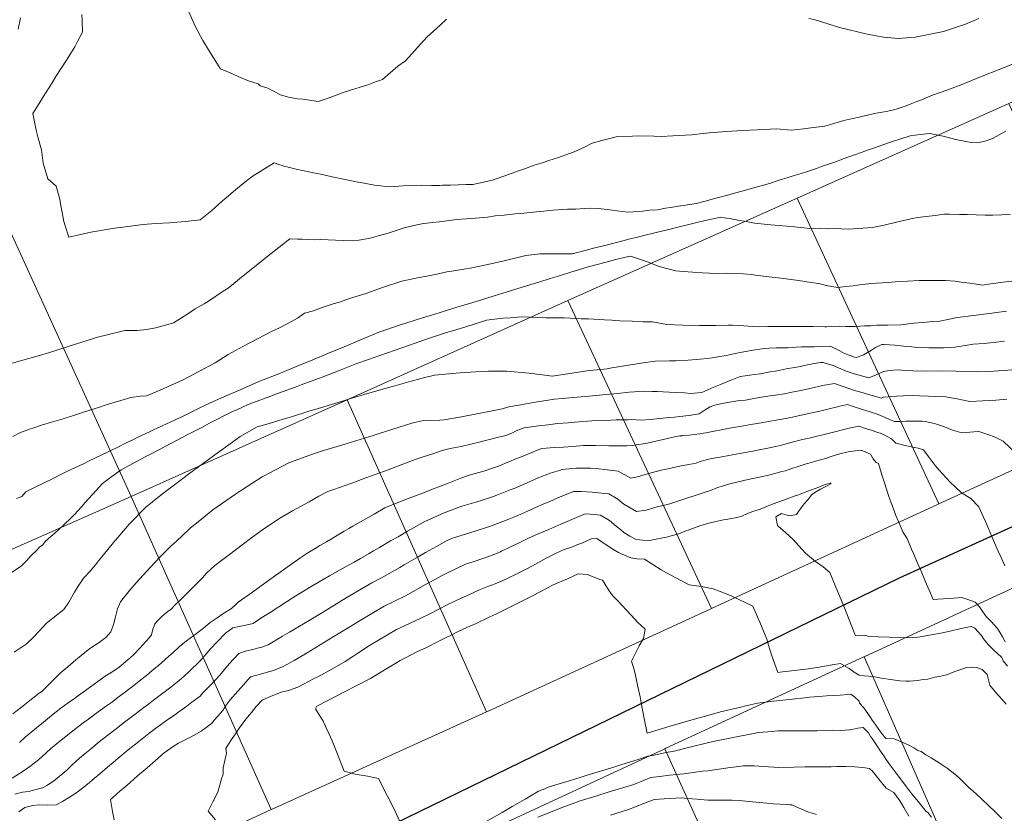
# Model space of a CAD drawing. Header units: inches. Extents: x 11351264 to 11356330, y 6702313 to 6706468.
# Tile 78 of 160: x 11352740 to 11353182, y 6705582 to 6705939. Entities that reach past the tile are written whole.
import ezdxf

# ---------------------------------------------------------------- set-up
doc = ezdxf.new("R2010")
doc.units = ezdxf.units.IN
doc.header["$MEASUREMENT"] = 0
doc.layers.add('Shumate_Contours_clip1', color=7, linetype='Continuous', lineweight=0)
doc.layers.add('Shumate_Parcels_clip1', color=7, linetype='Continuous', lineweight=0)
doc.layers.add('Shumate_Streets_clip1', color=7, linetype='Continuous')

msp = doc.modelspace()

# ---------------------------------------------------------------- linework, layer by layer
at = {"layer": 'Shumate_Contours_clip1'}
for points, elevation in [([(11352814.72, 6705944.95), (11352818.83, 6705935.49), (11352822.15, 6705929.32), (11352824.28, 6705925.91), (11352829.87, 6705916.77), (11352830, 6705916.58), (11352834.15, 6705914.99), (11352838.34, 6705913.03), (11352842.58, 6705911.19), (11352846.96, 6705909.81), (11352847.9, 6705908.99), (11352851.33, 6705907.84), (11352853.57, 6705906.74), (11352857.03, 6705904.93), (11352860.54, 6705903.84), (11352864.7, 6705903.18), (11352867.02, 6705903.02), (11352873.96, 6705901.89), (11352879.37, 6705903.7), (11352885.2, 6705905.93), (11352890.38, 6705907.57), (11352892.41, 6705908.26), (11352896.69, 6705909.52), (11352899.62, 6705910.69), (11352902.78, 6705911.82), (11352909.76, 6705917.84), (11352913.07, 6705920.17), (11352921.36, 6705929.29), (11352922.68, 6705930.88), (11352928.64, 6705936.17), (11352931.5, 6705938.9)], 1412), ([(11352767.82, 6705940.97), (11352767.95, 6705938.25), (11352768.15, 6705933.05), (11352765.9, 6705928.87), (11352764.62, 6705926.43), (11352760.88, 6705920.51), (11352756.18, 6705913.12), (11352754.45, 6705910.34), (11352750.52, 6705904.03), (11352748.71, 6705901.1), (11352745.83, 6705896.49), (11352747.29, 6705889.01), (11352748.06, 6705886.09), (11352749.72, 6705880.16), (11352750.52, 6705874.28), (11352752.54, 6705867.25), (11352756.26, 6705863.94), (11352757.92, 6705858.08), (11352758.27, 6705856.02), (11352759, 6705852.01), (11352759.7, 6705848.01), (11352760.35, 6705846.03), (11352761.97, 6705840.93), (11352771.93, 6705843.22), (11352782.41, 6705845.01), (11352785.23, 6705845.37), (11352795.19, 6705846.71), (11352801.05, 6705847.09), (11352807.21, 6705847.45), (11352814.14, 6705848.04), (11352820.99, 6705848.82), (11352826.25, 6705853.04), (11352830.94, 6705857.29), (11352832.55, 6705858.67), (11352837.03, 6705862.46), (11352840.96, 6705865.73), (11352843.02, 6705867.22), (11352844.8, 6705868.48), (11352847.89, 6705870.47), (11352851.01, 6705872.38), (11352854.11, 6705874.32), (11352856.24, 6705873.62), (11352858.19, 6705873.04), (11352858.47, 6705872.96), (11352861.1, 6705872.3), (11352864.01, 6705871.59), (11352866.9, 6705870.93), (11352869.75, 6705870.31), (11352873.43, 6705869.56), (11352877.14, 6705868.78), (11352880.22, 6705868.1), (11352886.05, 6705866.88), (11352891.06, 6705865.9), (11352894.61, 6705865.25), (11352896.9, 6705864.83), (11352899.18, 6705864.41), (11352901.88, 6705864.02), (11352904.13, 6705863.8), (11352906.46, 6705863.66), (11352912.06, 6705863.99), (11352916.24, 6705864.2), (11352920.47, 6705864.29), (11352924.74, 6705864.28), (11352928.55, 6705864.21), (11352929.77, 6705864.3), (11352933.29, 6705864.42), (11352936.82, 6705864.53), (11352940.34, 6705864.64), (11352943.32, 6705864.72), (11352952.27, 6705866.65), (11352958.95, 6705869.01), (11352964.33, 6705870.91), (11352966.96, 6705871.88), (11352970.86, 6705873.27), (11352975.06, 6705874.52), (11352977.54, 6705875.38), (11352981.34, 6705876.63), (11352985.13, 6705877.92), (11352988.9, 6705879.31), (11352993.51, 6705881.49), (11352996.98, 6705883.21), (11353001.31, 6705884.43), (11353003.66, 6705885.06), (11353007.67, 6705886.03), (11353015, 6705886.4), (11353017.95, 6705886.5), (11353024.65, 6705886.41), (11353027.91, 6705886.23), (11353033.11, 6705886.58), (11353041.58, 6705886.99), (11353046.76, 6705887.54), (11353049.48, 6705887.89), (11353057.26, 6705888.42), (11353064.37, 6705888.9), (11353070.97, 6705889.2), (11353079.82, 6705889.63), (11353086.23, 6705889.07), (11353092.06, 6705889.64), (11353095.17, 6705890.05), (11353101.43, 6705890.91), (11353105.42, 6705892.08), (11353109.99, 6705893.39), (11353113.98, 6705894.24), (11353116.82, 6705894.93), (11353119.25, 6705895.46), (11353124.53, 6705896.71), (11353127.17, 6705897.17), (11353129.16, 6705897.46), (11353133.48, 6705898.46), (11353135.66, 6705899.2), (11353137.96, 6705900.02), (11353140.51, 6705900.96), (11353142.76, 6705901.87), (11353144.77, 6705902.7), (11353147.93, 6705903.97), (11353149.8, 6705904.71), (11353156.19, 6705907.04), (11353163.39, 6705909.71), (11353171.33, 6705912.97), (11353180.46, 6705916.67), (11353185.37, 6705918.56)], 1414), ([(11352740.27, 6705939.43), (11352739.18, 6705934.46)], 1416), ([(11353094.23, 6705939.21), (11353097.03, 6705938.55), (11353108.07, 6705935.09), (11353120.35, 6705932.23), (11353124.62, 6705931.35), (11353127.71, 6705930.89), (11353129.74, 6705930.6), (11353134.14, 6705930.22), (11353141.98, 6705930.86), (11353145.03, 6705931.38), (11353154.63, 6705933.39), (11353164.62, 6705936.65), (11353170.52, 6705939.19)], 1412), ([(11352736.46, 6705784.45), (11352740.26, 6705785.43), (11352748.78, 6705787.82), (11352752.81, 6705789.05), (11352765.46, 6705793.15), (11352775.48, 6705796.23), (11352778.59, 6705796.98), (11352787.1, 6705799.03), (11352792.65, 6705799.08), (11352796.88, 6705799.6), (11352801, 6705800.33), (11352804.38, 6705801.18), (11352809.03, 6705802.47), (11352812.49, 6705804.8), (11352815.39, 6705806.58), (11352818.77, 6705808.76), (11352822.81, 6705811.09), (11352825.2, 6705812.52), (11352831.26, 6705816.74), (11352833.48, 6705818.13), (11352840.22, 6705823.68), (11352843.78, 6705826.46), (11352850.69, 6705832.05), (11352854.2, 6705834.74), (11352861.2, 6705840.23), (11352864.66, 6705840.16), (11352866.76, 6705840.06), (11352869.04, 6705839.92), (11352872.32, 6705839.87), (11352875.07, 6705839.92), (11352881.7, 6705839.72), (11352885.52, 6705839.57), (11352889.7, 6705839.36), (11352892.21, 6705839.71), (11352897.3, 6705840.57), (11352901.42, 6705841.71), (11352905.3, 6705842.82), (11352912.6, 6705845.14), (11352918.89, 6705846.73), (11352921.34, 6705847.09), (11352925.31, 6705847.57), (11352928.43, 6705847.87), (11352936.02, 6705848.87), (11352942.73, 6705849.36), (11352949.91, 6705849.98), (11352953.39, 6705850.54), (11352957.41, 6705850.93), (11352962.31, 6705851.46), (11352964.71, 6705851.69), (11352972, 6705852.43), (11352975.31, 6705852.75), (11352979.28, 6705853.16), (11352985.85, 6705853.51), (11352989.56, 6705853.62), (11352993.36, 6705853.85), (11352996.36, 6705854.07), (11352999.59, 6705853.81), (11353003.76, 6705853.44), (11353008.19, 6705852.86), (11353012.7, 6705852.25), (11353015.58, 6705852.34), (11353019.55, 6705852.69), (11353022.88, 6705853.09), (11353026.3, 6705853.33), (11353029.9, 6705853.96), (11353032.17, 6705854.3), (11353035.75, 6705854.92), (11353037.81, 6705855.22), (11353043.76, 6705856.08), (11353046.54, 6705856.92), (11353046.97, 6705857.02), (11353047.86, 6705857.24), (11353050.29, 6705857.93), (11353054.28, 6705858.96), (11353057.71, 6705859.83), (11353061.46, 6705860.84), (11353065.36, 6705862.02), (11353069.93, 6705863.28), (11353072.82, 6705864.08), (11353076.6, 6705865.15), (11353080.98, 6705866.57), (11353084.99, 6705867.87), (11353087.24, 6705868.55), (11353089.23, 6705869.17), (11353093.15, 6705870.36), (11353097.67, 6705871.9), (11353099.93, 6705872.68), (11353102.22, 6705873.49), (11353105.39, 6705874.6), (11353110.04, 6705876.33), (11353114.69, 6705878.03), (11353118.19, 6705879.24), (11353120.97, 6705880.2), (11353123.23, 6705880.98), (11353128.29, 6705882.7), (11353130.48, 6705883.48), (11353132.69, 6705884.21), (11353134.61, 6705884.86), (11353139.73, 6705886.54), (11353144.17, 6705887.07), (11353148.51, 6705887.6), (11353154.58, 6705886.35), (11353160.19, 6705884.87), (11353164.71, 6705883.96), (11353167.05, 6705883.47), (11353170.06, 6705883.32), (11353173.89, 6705884.3), (11353176.7, 6705885.35), (11353182.75, 6705888.63)], 1416), ([(11352736.81, 6705751.51), (11352740.29, 6705753.31), (11352744.31, 6705754.74), (11352746.28, 6705755.44), (11352750.18, 6705756.69), (11352754.15, 6705757.93), (11352759.39, 6705759.5), (11352765.04, 6705761.28), (11352768.58, 6705762.39), (11352775.77, 6705764.72), (11352778.25, 6705765.51), (11352789.81, 6705769.03), (11352794.11, 6705769.56), (11352796.91, 6705769.79), (11352799.42, 6705770.85), (11352804.05, 6705772.73), (11352806.6, 6705773.87), (11352811.38, 6705776.11), (11352813.61, 6705777.15), (11352815.54, 6705778.11), (11352820.4, 6705780.73), (11352827.63, 6705784.64), (11352833.51, 6705788.26), (11352840.03, 6705791.89), (11352846.62, 6705795.39), (11352853.32, 6705798.72), (11352856.58, 6705800.25), (11352859.97, 6705802.15), (11352864.65, 6705804.59), (11352867.74, 6705806.9), (11352871.86, 6705807.89), (11352875.72, 6705809.35), (11352880.63, 6705811.05), (11352883.46, 6705811.85), (11352887.96, 6705813.46), (11352895.4, 6705815.73), (11352903.28, 6705818.49), (11352911.47, 6705821.26), (11352913.64, 6705821.72), (11352919.32, 6705822.84), (11352922.68, 6705823.56), (11352927.17, 6705824.45), (11352931.7, 6705825.43), (11352934.8, 6705825.83), (11352940.16, 6705826.75), (11352942.17, 6705827.02), (11352950.12, 6705828.76), (11352957.99, 6705830.57), (11352967.1, 6705832.71), (11352973.53, 6705833.52), (11352976.1, 6705833.53), (11352980.01, 6705833.56), (11352985.74, 6705833.57), (11352987.99, 6705833.58), (11352993.83, 6705835.05), (11352997.61, 6705836.02), (11353001.44, 6705836.99), (11353009.05, 6705838.93), (11353014.07, 6705840.21), (11353016.66, 6705840.86), (11353019.51, 6705841.57), (11353025.64, 6705843.03), (11353031.37, 6705844.46), (11353035.37, 6705845.42), (11353040.3, 6705846.74), (11353043.97, 6705847.6), (11353047.63, 6705848.43), (11353051.27, 6705849.24), (11353054.64, 6705849.96), (11353055.04, 6705849.9), (11353058.65, 6705849.32), (11353062.39, 6705848.69), (11353066.11, 6705847.98), (11353069.84, 6705847.32), (11353077.15, 6705846.6), (11353080.95, 6705846.31), (11353087.81, 6705845.62), (11353092.03, 6705845.18), (11353094.59, 6705844.89), (11353099.25, 6705845.01), (11353103.12, 6705844.82), (11353105.54, 6705844.85), (11353111.86, 6705844.53), (11353122.75, 6705845.39), (11353128.13, 6705846.36), (11353133.55, 6705847.71), (11353141.45, 6705849.48), (11353144.34, 6705850.03), (11353150.91, 6705850.69), (11353153.91, 6705851.22), (11353155.15, 6705851.31), (11353156.16, 6705851.26), (11353157.31, 6705851.29), (11353161.95, 6705851.23), (11353165.29, 6705851.13), (11353169.38, 6705850.97), (11353173.48, 6705850.87), (11353176.89, 6705850.84), (11353180.86, 6705851.02), (11353184.85, 6705851.4)], 1418), ([(11352738.52, 6705723.65), (11352740.93, 6705724.57), (11352742.73, 6705726.6), (11352747.13, 6705728.88), (11352750.54, 6705730.52), (11352754.69, 6705732.43), (11352758.39, 6705734.39), (11352761.43, 6705735.94), (11352768.52, 6705739.29), (11352770.74, 6705740.37), (11352776.55, 6705743.12), (11352780, 6705744.81), (11352784.62, 6705747.01), (11352787.4, 6705748.44), (11352790.97, 6705750.19), (11352792.97, 6705751.2), (11352798.17, 6705753.61), (11352800.03, 6705754.5), (11352805.79, 6705757.15), (11352813.37, 6705760.67), (11352819.02, 6705763.45), (11352824.86, 6705766.31), (11352831.83, 6705769.41), (11352838.84, 6705772.49), (11352847.32, 6705776.2), (11352856.27, 6705779.66), (11352864.52, 6705783.07), (11352871.57, 6705785.97), (11352878.62, 6705788.87), (11352885.65, 6705791.79), (11352892.68, 6705794.73), (11352901.15, 6705798.29), (11352910.38, 6705801.55), (11352920.77, 6705804.73), (11352928.2, 6705807.02), (11352935.79, 6705809.35), (11352944.4, 6705812.01), (11352949.73, 6705813.66), (11352952.88, 6705814.63), (11352958.85, 6705816.48), (11352961.11, 6705817.18), (11352969.35, 6705819.77), (11352972.95, 6705820.85), (11352978.11, 6705822.42), (11352981.27, 6705823.39), (11352986.88, 6705825.09), (11352995.21, 6705827.7), (11353003.19, 6705829.85), (11353006.98, 6705830.85), (11353011.9, 6705832), (11353014.16, 6705832.52), (11353021.42, 6705830.07), (11353027.09, 6705827.81), (11353034.54, 6705825.89), (11353037.77, 6705825.56), (11353042.09, 6705825.23), (11353046.53, 6705825.05), (11353049.7, 6705824.9), (11353053.03, 6705824.76), (11353057.33, 6705824.77), (11353059.93, 6705824.7), (11353064.88, 6705824.47), (11353068.4, 6705824.17), (11353071.34, 6705823.83), (11353077.73, 6705823.02), (11353081.75, 6705822.55), (11353089.61, 6705821.48), (11353095.24, 6705820.66), (11353098.66, 6705820.21), (11353102.8, 6705819.2), (11353107.19, 6705818.33), (11353110.79, 6705818.78), (11353114.16, 6705819.21), (11353118, 6705819.74), (11353121.01, 6705819.99), (11353122.09, 6705820.14), (11353129.9, 6705820.68), (11353133.05, 6705820.94), (11353138.46, 6705821.18), (11353143.75, 6705821.5), (11353147.03, 6705821.54), (11353155.61, 6705821.56), (11353159.75, 6705821.22), (11353162.61, 6705820.86), (11353166.56, 6705820.31), (11353169.4, 6705819.93), (11353172.16, 6705819.51), (11353176.01, 6705820.04), (11353181.47, 6705820.79), (11353185.37, 6705821.2)], 1420), ([(11352735.74, 6705690.12), (11352740.54, 6705693.3), (11352742.87, 6705695.56), (11352745.08, 6705697.98), (11352747.4, 6705700.24), (11352748.86, 6705701.78), (11352750.26, 6705702.85), (11352751.35, 6705704.37), (11352753.91, 6705706.63), (11352755.75, 6705708.11), (11352759.78, 6705711.88), (11352762.93, 6705714.8), (11352764.63, 6705716.57), (11352766.06, 6705718.11), (11352767.76, 6705720.05), (11352769.11, 6705721.66), (11352770.89, 6705723.69), (11352774.03, 6705727.12), (11352777.09, 6705730.33), (11352781.28, 6705733.47), (11352785.49, 6705736.56), (11352791.02, 6705739.57), (11352796.51, 6705742.51), (11352799.3, 6705743.91), (11352805.21, 6705747.05), (11352812.9, 6705751.04), (11352815.17, 6705752.24), (11352821.68, 6705755.6), (11352825.19, 6705757.41), (11352835.21, 6705762.58), (11352837.67, 6705763.68), (11352842.2, 6705765.67), (11352844.88, 6705766.83), (11352852.26, 6705769.5), (11352855.61, 6705770.75), (11352864.02, 6705773.82), (11352866.34, 6705774.7), (11352875.79, 6705778.14), (11352883.78, 6705781.24), (11352891.28, 6705784.21), (11352896.46, 6705786.05), (11352901.63, 6705787.88), (11352911.93, 6705791.48), (11352913.98, 6705792.19), (11352922.19, 6705795.04), (11352925.75, 6705796.27), (11352931.11, 6705797.97), (11352935.81, 6705799.43), (11352939.74, 6705800.64), (11352949.57, 6705803.72), (11352956.8, 6705804.58), (11352960.08, 6705804.79), (11352965.11, 6705805.3), (11352976.22, 6705804.82), (11352984.46, 6705804.75), (11352992, 6705804.39), (11352995.35, 6705804.28), (11353002.46, 6705803.87), (11353005.76, 6705803.72), (11353009.33, 6705803.48), (11353014.97, 6705803.27), (11353019.9, 6705803.04), (11353024.05, 6705802.96), (11353030.52, 6705801.82), (11353037.81, 6705801.51), (11353045.13, 6705801.38), (11353048.99, 6705801.4), (11353052.47, 6705801.41), (11353057.99, 6705801.43), (11353059.89, 6705801.46), (11353065.08, 6705801.16), (11353071.42, 6705800.81), (11353075.84, 6705800.82), (11353080.52, 6705800.84), (11353080.99, 6705800.83), (11353081.23, 6705800.84), (11353085.84, 6705800.85), (11353091.03, 6705800.86), (11353096.21, 6705800.85), (11353101.37, 6705800.81), (11353102.27, 6705800.7), (11353104.21, 6705800.84), (11353107.82, 6705801.02), (11353110.68, 6705800.96), (11353115.04, 6705800.87), (11353119.2, 6705801.21), (11353122.05, 6705801.25), (11353124.75, 6705801.44), (11353127.74, 6705801.51), (11353129.76, 6705801.52), (11353135.57, 6705801.68), (11353141.33, 6705802.36), (11353145.36, 6705802.64), (11353149.94, 6705803.07), (11353153.09, 6705803.34), (11353157.36, 6705804.17), (11353160.83, 6705804.88), (11353163.46, 6705805.18), (11353165.72, 6705805.46), (11353168.21, 6705805.79), (11353170.59, 6705806.09), (11353172.74, 6705806.37), (11353176.38, 6705806.85), (11353182.93, 6705807.7)], 1422), ([(11352737.46, 6705654.69), (11352742.88, 6705658.26), (11352746.09, 6705661.36), (11352748.6, 6705664.02), (11352752.01, 6705667.65), (11352756.93, 6705671.63), (11352759.69, 6705673.82), (11352761.94, 6705677.12), (11352763.38, 6705679.47), (11352764.56, 6705681.59), (11352766.2, 6705684.31), (11352768.76, 6705688.1), (11352771.54, 6705691.05), (11352773.94, 6705693.92), (11352775.29, 6705695.66), (11352777.51, 6705698.33), (11352782.05, 6705703.94), (11352784.94, 6705707.21), (11352789.1, 6705712.06), (11352796.75, 6705719.87), (11352798.62, 6705721.38), (11352801.17, 6705723.43), (11352805.99, 6705727.19), (11352810.05, 6705730.23), (11352815.73, 6705734.59), (11352824.66, 6705741.17), (11352827.49, 6705743.25), (11352835.46, 6705748.98), (11352838.93, 6705751.43), (11352846.54, 6705755.78), (11352851.53, 6705757.21), (11352858.17, 6705759.28), (11352861.97, 6705760.38), (11352869.78, 6705762.8), (11352872.41, 6705763.57), (11352882.85, 6705766.77), (11352889.06, 6705768.66), (11352896.07, 6705770.81), (11352905.13, 6705773.42), (11352908.28, 6705774.28), (11352915.63, 6705776.34), (11352920.68, 6705777.62), (11352926.09, 6705779.09), (11352934.21, 6705779.83), (11352937.58, 6705780.07), (11352942.29, 6705780.41), (11352944.6, 6705780.47), (11352950.46, 6705780.78), (11352958.6, 6705780.85), (11352968.71, 6705779.95), (11352979.12, 6705778.59), (11352986.74, 6705779.79), (11352991.91, 6705780.52), (11352994.57, 6705780.92), (11353000.72, 6705781.6), (11353003.74, 6705781.94), (11353005.8, 6705782.34), (11353012.31, 6705783.38), (11353018.8, 6705784.38), (11353025.26, 6705785.31), (11353031.65, 6705785.49), (11353034.53, 6705785.43), (11353040, 6705785.81), (11353045.43, 6705786.24), (11353048.54, 6705786.53), (11353050.78, 6705786.86), (11353053.33, 6705787.33), (11353057.15, 6705787.89), (11353061.16, 6705788.71), (11353065.76, 6705789.66), (11353069.24, 6705790.33), (11353073.32, 6705790.89), (11353074.56, 6705791.02), (11353076.45, 6705791.16), (11353079.5, 6705791.24), (11353082.19, 6705791.25), (11353084.88, 6705791.27), (11353088.49, 6705791.57), (11353090.89, 6705791.79), (11353096.75, 6705791.82), (11353100.2, 6705791.9), (11353103.68, 6705792.04), (11353106.12, 6705791.03), (11353108.14, 6705789.89), (11353110.25, 6705788.78), (11353112.8, 6705787.8), (11353114.76, 6705787.17), (11353115.68, 6705786.95), (11353118.72, 6705788.12), (11353122.42, 6705790.33), (11353124.14, 6705791.41), (11353126.97, 6705792.77), (11353128.04, 6705792.83), (11353132.82, 6705792.47), (11353138.29, 6705791.92), (11353140.46, 6705791.71), (11353143.17, 6705791.51), (11353148.15, 6705791.24), (11353150.34, 6705791.29), (11353154.93, 6705791.38), (11353159.74, 6705791.68), (11353164.42, 6705792.41), (11353168.01, 6705792.92), (11353173.02, 6705793.3), (11353177.22, 6705793.75), (11353182.07, 6705794.36)], 1424), ([(11352736.88, 6705626.94), (11352740.69, 6705629.98), (11352742.97, 6705631.75), (11352744.53, 6705633), (11352747.97, 6705635.66), (11352748.43, 6705636.02), (11352749.14, 6705636.56), (11352749.87, 6705637.01), (11352752.22, 6705639.36), (11352755.05, 6705642.2), (11352756.73, 6705643.83), (11352758.28, 6705645.32), (11352761.47, 6705648.09), (11352765.19, 6705651.18), (11352767.58, 6705653.15), (11352770.62, 6705655.64), (11352773.27, 6705657.52), (11352775.59, 6705659.02), (11352778.53, 6705661.18), (11352779.95, 6705662.73), (11352780.71, 6705663.59), (11352780.78, 6705663.68), (11352780.8, 6705663.71), (11352780.85, 6705663.84), (11352781.99, 6705667.01), (11352782.95, 6705670.51), (11352783.85, 6705674.05), (11352785.21, 6705677.3), (11352789.44, 6705682.44), (11352792.27, 6705685.84), (11352798.68, 6705692.82), (11352803.06, 6705697.45), (11352807.65, 6705702.11), (11352810.34, 6705704.53), (11352815.81, 6705709.73), (11352816.68, 6705710.45), (11352820.08, 6705713.2), (11352826.7, 6705718.52), (11352836.75, 6705725.66), (11352839.51, 6705727.45), (11352848.78, 6705733.31), (11352851.89, 6705735.01), (11352860.7, 6705739.71), (11352864.76, 6705741.1), (11352871.87, 6705743.73), (11352875.42, 6705744.91), (11352886.99, 6705748.4), (11352890.82, 6705749.6), (11352898.6, 6705751.98), (11352900.94, 6705752.71), (11352910.23, 6705755.63), (11352915.94, 6705757.41), (11352921.24, 6705758.72), (11352928.49, 6705758.89), (11352930.56, 6705758.94), (11352938.22, 6705760.34), (11352945.87, 6705761.8), (11352949.01, 6705762.4), (11352956.56, 6705763.91), (11352959.48, 6705764.86), (11352964.03, 6705765.62), (11352971.46, 6705766.92), (11352980.04, 6705768.2), (11352983.47, 6705768.57), (11352990.28, 6705769.22), (11352993.82, 6705769.52), (11352998.78, 6705769.97), (11353003.29, 6705770.36), (11353008.29, 6705770.73), (11353013.51, 6705771.33), (11353015.9, 6705771.48), (11353019.83, 6705771.89), (11353023.96, 6705771.75), (11353026.08, 6705771.75), (11353031.55, 6705771.46), (11353038.42, 6705771.07), (11353041.25, 6705770.78), (11353046.18, 6705771.27), (11353048.86, 6705772.44), (11353051.52, 6705773.58), (11353054.53, 6705774.8), (11353058.87, 6705776.57), (11353063.36, 6705778.41), (11353065.58, 6705778.72), (11353067.81, 6705779.01), (11353070.04, 6705779.31), (11353072.24, 6705779.58), (11353072.34, 6705779.6), (11353072.52, 6705779.61), (11353074.66, 6705780.07), (11353076.8, 6705780.48), (11353079.12, 6705780.84), (11353081.34, 6705781.31), (11353084.02, 6705781.83), (11353087.85, 6705782.45), (11353090.48, 6705782.98), (11353092.12, 6705783.31), (11353094.35, 6705783.79), (11353096.6, 6705784.28), (11353099.56, 6705784.7), (11353100.67, 6705784.72), (11353101.51, 6705784.42), (11353105.12, 6705783.35), (11353107.49, 6705782.38), (11353111.01, 6705780.85), (11353114.54, 6705779.6), (11353117.85, 6705778.76), (11353121.2, 6705777.85), (11353124.43, 6705779.25), (11353127.69, 6705780.74), (11353130.43, 6705781.1), (11353133.87, 6705781.49), (11353136.05, 6705781.29), (11353140.99, 6705780.97), (11353147.62, 6705780.89), (11353153.65, 6705780.93), (11353160.23, 6705780.82), (11353166.22, 6705780.75), (11353170.09, 6705780.47), (11353175.43, 6705780.72), (11353179.27, 6705780.94), (11353181.74, 6705781.15), (11353185.31, 6705781.5)], 1426), ([(11352739.84, 6705614.04), (11352742.43, 6705616.54), (11352746.53, 6705619.92), (11352748.4, 6705621.48), (11352750.38, 6705623.12), (11352754.25, 6705626.21), (11352758.38, 6705629.45), (11352760.01, 6705630.68), (11352761.68, 6705631.88), (11352764.52, 6705633.9), (11352764.95, 6705634.2), (11352765.2, 6705634.38), (11352768.36, 6705636.69), (11352770.01, 6705637.91), (11352771.68, 6705639.11), (11352773.36, 6705640.3), (11352775.03, 6705641.51), (11352777.65, 6705643.37), (11352778.33, 6705643.83), (11352779.07, 6705644.31), (11352782.23, 6705646.29), (11352784.63, 6705647.89), (11352787.55, 6705650.4), (11352789.36, 6705651.97), (11352791.33, 6705653.7), (11352793.81, 6705656.4), (11352795.34, 6705658.02), (11352798.01, 6705661.12), (11352799.02, 6705662.43), (11352799.67, 6705664.93), (11352800.57, 6705667.29), (11352800.64, 6705667.44), (11352802.07, 6705669.05), (11352803.74, 6705670.73), (11352805.84, 6705672.43), (11352808, 6705674.14), (11352809.45, 6705675.6), (11352812.52, 6705678.56), (11352815.75, 6705681.73), (11352817.2, 6705683.2), (11352820.02, 6705686.15), (11352822.08, 6705688.24), (11352823.7, 6705689.93), (11352827.5, 6705693.52), (11352833.45, 6705698.05), (11352840.39, 6705703.32), (11352843.61, 6705705.74), (11352848.89, 6705709.51), (11352856.76, 6705714.77), (11352862.42, 6705718.05), (11352869.87, 6705722.22), (11352874.21, 6705724.63), (11352878.32, 6705726.74), (11352881.01, 6705727.67), (11352891.08, 6705731.31), (11352893.7, 6705732.27), (11352905.34, 6705736.54), (11352908.8, 6705737.89), (11352917.54, 6705741.14), (11352921.07, 6705742.37), (11352925.46, 6705743.75), (11352929.55, 6705745.19), (11352933.24, 6705746.06), (11352938.1, 6705747.06), (11352941.23, 6705747.77), (11352943.65, 6705748.33), (11352946.17, 6705748.9), (11352949.04, 6705749.68), (11352951.42, 6705750.32), (11352954.32, 6705751.06), (11352957.62, 6705751.86), (11352958.42, 6705752.12), (11352958.87, 6705752.26), (11352960.9, 6705753.04), (11352962.79, 6705754), (11352966.47, 6705755.36), (11352966.91, 6705755.47), (11352968.67, 6705755.69), (11352973.91, 6705756.42), (11352975.92, 6705756.64), (11352981.59, 6705757.27), (11352986.17, 6705757.67), (11352989.24, 6705757.94), (11352996.87, 6705758.51), (11353001.2, 6705758.73), (11353005.53, 6705758.9), (11353007.76, 6705758.92), (11353009.85, 6705759), (11353013.05, 6705759), (11353014.65, 6705759.1), (11353019.02, 6705758.83), (11353023.02, 6705759.16), (11353027.36, 6705759.52), (11353031.56, 6705759.96), (11353033.91, 6705760.23), (11353036.11, 6705760.45), (11353040.43, 6705760.86), (11353044.97, 6705761.67), (11353047.76, 6705763.5), (11353050, 6705764.83), (11353051.11, 6705765.27), (11353051.94, 6705765.56), (11353055.33, 6705766.29), (11353057.84, 6705766.79), (11353060.37, 6705767.28), (11353063.03, 6705767.59), (11353065.77, 6705767.87), (11353068, 6705768.31), (11353070.24, 6705768.74), (11353074.78, 6705769.41), (11353076.81, 6705769.7), (11353079.31, 6705770.06), (11353083.38, 6705770.7), (11353085.84, 6705771.22), (11353088.31, 6705771.72), (11353090.71, 6705772.17), (11353095.38, 6705773.23), (11353100.38, 6705774.32), (11353105.76, 6705775.36), (11353110.09, 6705773.85), (11353114.32, 6705772.33), (11353117.63, 6705771.38), (11353120.95, 6705770.39), (11353124.26, 6705769.46), (11353126.71, 6705768.76), (11353127.56, 6705769.1), (11353129.79, 6705769.31), (11353133.56, 6705769.63), (11353136.77, 6705769.81), (11353140.75, 6705769.89), (11353143.98, 6705769.77), (11353148.03, 6705769.6), (11353151.24, 6705769.47), (11353155.7, 6705769.33), (11353158.13, 6705768.88), (11353160.84, 6705768.44), (11353166.59, 6705767.14), (11353172.42, 6705767.49), (11353175.49, 6705767.73), (11353178.26, 6705767.88), (11353183.12, 6705768.26)], 1428), ([(11352736.59, 6705598.01), (11352741.43, 6705601.14), (11352744.42, 6705603.37), (11352748.37, 6705606.32), (11352750.01, 6705607.78), (11352753.82, 6705611.27), (11352757.97, 6705614.62), (11352760.63, 6705616.75), (11352764.57, 6705619.88), (11352766.27, 6705621.23), (11352768.36, 6705622.86), (11352770.75, 6705624.63), (11352773.46, 6705626.62), (11352776.19, 6705628.57), (11352778.91, 6705630.53), (11352781.51, 6705632.4), (11352781.69, 6705632.54), (11352784.2, 6705634.42), (11352786.77, 6705636.36), (11352789.34, 6705638.32), (11352791.91, 6705640.27), (11352794.35, 6705642.25), (11352796.8, 6705644.23), (11352799.25, 6705646.22), (11352800.87, 6705647.56), (11352801.7, 6705648.27), (11352802.2, 6705648.7), (11352805.09, 6705651.21), (11352806.85, 6705652.81), (11352808.62, 6705654.41), (11352811.59, 6705657.05), (11352814.87, 6705659.66), (11352818.03, 6705662.11), (11352822.5, 6705665.44), (11352825.43, 6705667.99), (11352828.59, 6705670.11), (11352831.19, 6705671.81), (11352835.01, 6705674.29), (11352836.79, 6705675.97), (11352838, 6705677.07), (11352844.41, 6705681.63), (11352851.65, 6705686.83), (11352858.9, 6705692.02), (11352866.15, 6705697.22), (11352869.3, 6705699.27), (11352872.61, 6705701.24), (11352874.74, 6705702.5), (11352877.63, 6705704.22), (11352880.18, 6705705.73), (11352882.66, 6705707.2), (11352885.62, 6705708.93), (11352887.69, 6705710.16), (11352889.47, 6705711.22), (11352894.25, 6705713.95), (11352899.06, 6705716.68), (11352903.9, 6705719.4), (11352913.95, 6705723.44), (11352916.4, 6705724.43), (11352921.97, 6705726.53), (11352924.55, 6705727.57), (11352929.99, 6705729.64), (11352932.69, 6705730.73), (11352938.02, 6705732.75), (11352940.84, 6705733.89), (11352944.35, 6705734.94), (11352948.36, 6705735.96), (11352952.23, 6705737.2), (11352954.41, 6705737.97), (11352956.45, 6705738.76), (11352958.27, 6705739.6), (11352960.27, 6705740.47), (11352962.29, 6705741.24), (11352964.3, 6705742.04), (11352966.33, 6705742.83), (11352968.31, 6705743.74), (11352970.33, 6705744.5), (11352972.33, 6705745.28), (11352974.37, 6705746.05), (11352980.04, 6705746.5), (11352984.07, 6705746.76), (11352988.07, 6705747.01), (11352993.04, 6705747.38), (11352998.38, 6705747.39), (11353004.48, 6705747.3), (11353008.15, 6705747.31), (11353012.5, 6705747.25), (11353014.85, 6705747.48), (11353016.88, 6705747.71), (11353018.92, 6705748.04), (11353021.6, 6705748.53), (11353025.54, 6705749.37), (11353028.78, 6705750.21), (11353033.28, 6705751.2), (11353036.32, 6705751.75), (11353037.2, 6705751.76), (11353037.4, 6705751.89), (11353040.51, 6705752.13), (11353042.77, 6705752.39), (11353045.23, 6705752.76), (11353046.98, 6705753.05), (11353047.92, 6705753.2), (11353050.96, 6705753.8), (11353055.64, 6705754.67), (11353060.28, 6705755.47), (11353062.42, 6705755.83), (11353064.92, 6705756.27), (11353068.19, 6705756.85), (11353070.97, 6705757.36), (11353075.32, 6705758.07), (11353078.64, 6705758.63), (11353082.11, 6705759.24), (11353084.64, 6705759.69), (11353088.81, 6705760.57), (11353094.86, 6705761.92), (11353098.43, 6705762.75), (11353100.9, 6705763.33), (11353103.94, 6705764.06), (11353106.46, 6705764.68), (11353108.8, 6705765.22), (11353111.57, 6705765.87), (11353114.1, 6705765.01), (11353118.4, 6705763.68), (11353121.77, 6705762.51), (11353125.31, 6705761.36), (11353128.5, 6705760.07), (11353130.52, 6705759.18), (11353132.64, 6705758.25), (11353134.99, 6705758.27), (11353137.83, 6705758.39), (11353140.03, 6705758.42), (11353142.37, 6705758.39), (11353145.07, 6705758.34), (11353146.43, 6705758.24), (11353150.69, 6705757.39), (11353155.16, 6705755.82), (11353158.78, 6705754.36), (11353162.92, 6705753.16), (11353168.29, 6705753.62), (11353170.5, 6705753.8), (11353175.1, 6705752.21), (11353177.61, 6705751.34), (11353181.5, 6705749.4), (11353188, 6705743.08)], 1430), ([(11352737.69, 6705590.94), (11352741.19, 6705591.75), (11352743.84, 6705592.1), (11352746.06, 6705592.62), (11352750.08, 6705593.67), (11352752.08, 6705594.82), (11352755.15, 6705596.74), (11352759.33, 6705600.11), (11352761.02, 6705601.72), (11352763.05, 6705603.63), (11352765.3, 6705605.75), (11352766.84, 6705607.12), (11352769.36, 6705609.16), (11352772.27, 6705611.55), (11352774.91, 6705613.76), (11352777.01, 6705615.48), (11352780.06, 6705617.87), (11352783.91, 6705620.86), (11352786.42, 6705622.78), (11352792.36, 6705627.28), (11352795.7, 6705629.79), (11352796.7, 6705630.56), (11352797.71, 6705631.33), (11352800.04, 6705633.07), (11352804.21, 6705636.2), (11352807.84, 6705638.94), (11352811.59, 6705641.96), (11352813.77, 6705643.86), (11352816.22, 6705646.1), (11352820.58, 6705650.52), (11352824.12, 6705654.42), (11352825.46, 6705655.92), (11352828.61, 6705659.27), (11352832.34, 6705663.19), (11352835.66, 6705665.5), (11352838.53, 6705666.13), (11352841.48, 6705666.76), (11352844.68, 6705667.5), (11352848.68, 6705670.14), (11352852.42, 6705672.48), (11352856.25, 6705675.01), (11352860.14, 6705677.48), (11352863.86, 6705679.98), (11352871.48, 6705684.56), (11352879.01, 6705688.88), (11352883.86, 6705691.57), (11352886.52, 6705693.1), (11352890.03, 6705695.1), (11352892.88, 6705696.7), (11352896.82, 6705698.96), (11352898.8, 6705700.11), (11352901.53, 6705701.72), (11352906.39, 6705704.57), (11352909.79, 6705706.48), (11352914.1, 6705708.97), (11352921.87, 6705713.35), (11352930.57, 6705717.15), (11352938.46, 6705720.15), (11352944.76, 6705721.94), (11352951.37, 6705724.09), (11352954.14, 6705725.13), (11352956.4, 6705726), (11352960.14, 6705727.48), (11352962.69, 6705728.49), (11352965.92, 6705729.88), (11352967.84, 6705730.7), (11352973.02, 6705733.04), (11352976.24, 6705734.32), (11352978.12, 6705735.08), (11352982.28, 6705736.29), (11352983.42, 6705736.69), (11352989.71, 6705737.23), (11352996.16, 6705737.2), (11352999.9, 6705736.9), (11353002.42, 6705736.73), (11353008.56, 6705735.97), (11353014.31, 6705732.82), (11353017.26, 6705733.45), (11353020.71, 6705734.43), (11353027.34, 6705736.19), (11353032.29, 6705737.31), (11353036.97, 6705738.32), (11353040.4, 6705738.92), (11353043.64, 6705739.53), (11353044.95, 6705740.06), (11353048.16, 6705741), (11353050.73, 6705741.54), (11353055.19, 6705742.33), (11353058.32, 6705742.92), (11353063.22, 6705743.81), (11353069.13, 6705744.91), (11353071.25, 6705745.31), (11353075.78, 6705746.24), (11353079.29, 6705747.02), (11353081.95, 6705747.61), (11353086.69, 6705748.89), (11353091.35, 6705750.07), (11353094.31, 6705750.77), (11353097.38, 6705751.51), (11353101.13, 6705752.42), (11353105.27, 6705753.41), (11353109.88, 6705754.65), (11353112.28, 6705755.22), (11353116.7, 6705756.09), (11353120.07, 6705754.95), (11353122.65, 6705754.17), (11353124.77, 6705753.48), (11353126.75, 6705752.77), (11353129.06, 6705751.66), (11353131.37, 6705750.49), (11353133.28, 6705748.52), (11353137.46, 6705747.47), (11353140.92, 6705746.69), (11353143.27, 6705746.31), (11353145.76, 6705745.54), (11353147.75, 6705742.68), (11353150.92, 6705738.53), (11353152.75, 6705736.3), (11353157.74, 6705730.93), (11353159.93, 6705728.91), (11353162.71, 6705726.23), (11353166.98, 6705723.68), (11353170.59, 6705719.98), (11353172.68, 6705715.26), (11353173.52, 6705713.3), (11353174.83, 6705710.23), (11353176.37, 6705706.6), (11353177.6, 6705703.73), (11353179.29, 6705699.97), (11353180.55, 6705697.12), (11353182.24, 6705693.34)], 1432), ([(11352739.54, 6705582.95), (11352742.29, 6705584.96), (11352745.78, 6705585.78), (11352748.62, 6705586.09), (11352752.38, 6705585.97), (11352756.27, 6705586.1), (11352759.16, 6705587.61), (11352761.83, 6705589.25), (11352764.69, 6705591.07), (11352766.97, 6705592.68), (11352767.67, 6705593.22), (11352770.39, 6705595.35), (11352773.31, 6705597.86), (11352775.87, 6705600.03), (11352779.36, 6705602.95), (11352781.86, 6705605.14), (11352783.93, 6705606.9), (11352785.81, 6705608.44), (11352787.91, 6705610.13), (11352789.92, 6705611.79), (11352791.89, 6705613.35), (11352794.09, 6705615.12), (11352797.94, 6705618.11), (11352801.5, 6705620.85), (11352806.4, 6705624.35), (11352808.93, 6705626.11), (11352811.34, 6705627.79), (11352814.95, 6705630.41), (11352817.23, 6705632.18), (11352820.92, 6705634.96), (11352822.2, 6705636.36), (11352825.46, 6705639.61), (11352827.72, 6705642.05), (11352829.77, 6705644.39), (11352834, 6705649.34), (11352838.34, 6705654.05), (11352841.8, 6705655.18), (11352844.57, 6705655.9), (11352846.63, 6705656.44), (11352848.57, 6705656.93), (11352851.44, 6705657.91), (11352857.95, 6705661.81), (11352861.02, 6705663.58), (11352865.53, 6705666.26), (11352869.18, 6705668.4), (11352875.11, 6705672), (11352879.07, 6705674.42), (11352886.53, 6705678.97), (11352898.01, 6705685.85), (11352902.4, 6705688.02), (11352910.63, 6705692.73), (11352912.48, 6705693.84), (11352918.78, 6705697.48), (11352922.05, 6705699.41), (11352927.07, 6705702.14), (11352931.62, 6705704.61), (11352933.74, 6705705.67), (11352938.12, 6705706.98), (11352944.49, 6705709.03), (11352950.84, 6705711.08), (11352956.87, 6705713.27), (11352958.85, 6705714), (11352961.76, 6705715.31), (11352963.52, 6705716), (11352967.63, 6705717.78), (11352974.55, 6705720.9), (11352977.87, 6705722.37), (11352981.49, 6705723.99), (11352988.59, 6705726.76), (11352992.01, 6705726.83), (11352997.01, 6705726.53), (11353001.34, 6705726.08), (11353004.48, 6705725.76), (11353008.49, 6705723.3), (11353011.17, 6705721.18), (11353016.88, 6705717.87), (11353021.14, 6705718.48), (11353026.19, 6705719.86), (11353029.36, 6705720.67), (11353031.84, 6705721.29), (11353035.8, 6705722.58), (11353038.63, 6705723.44), (11353045.41, 6705725.74), (11353047.63, 6705726.48), (11353050.09, 6705727.31), (11353052.96, 6705728.51), (11353055.82, 6705729.39), (11353058.72, 6705730.3), (11353065.02, 6705731.73), (11353068.32, 6705732.41), (11353071.4, 6705733.08), (11353076.82, 6705734.28), (11353080.4, 6705735.26), (11353082.08, 6705735.71), (11353083.71, 6705736.1), (11353086.58, 6705737.05), (11353089.41, 6705738.04), (11353093, 6705739.16), (11353094.18, 6705739.48), (11353095.29, 6705739.79), (11353097.29, 6705740.39), (11353101.76, 6705741.67), (11353104.7, 6705742.65), (11353108.13, 6705743.64), (11353111.84, 6705744.6), (11353114.99, 6705745.11), (11353117.8, 6705745.29), (11353121.86, 6705743.6), (11353123.06, 6705741.47), (11353124.48, 6705739.79), (11353125.55, 6705739.4), (11353127.16, 6705733.78), (11353128.22, 6705730.72), (11353130.16, 6705724.54), (11353131.09, 6705722.11), (11353133.28, 6705715.99), (11353134.34, 6705713.61), (11353136.55, 6705708.37), (11353138.32, 6705705.66), (11353140.37, 6705700.94), (11353141.25, 6705698.89), (11353143.23, 6705694.31), (11353144.2, 6705692.05), (11353146.06, 6705687.7), (11353147.13, 6705685.2), (11353148.87, 6705681.12), (11353150.04, 6705678.34), (11353152.14, 6705678.47), (11353157.05, 6705678.79), (11353159.17, 6705678.93), (11353162.91, 6705679.22), (11353165.19, 6705678.42), (11353168.96, 6705677.1), (11353170.89, 6705674.95), (11353172.37, 6705672.74), (11353173.92, 6705670.68), (11353176.07, 6705668.48), (11353178.96, 6705665.25), (11353180.07, 6705663.39), (11353181.2, 6705661.53), (11353182.45, 6705659.36)], 1434), ([(11352782.38, 6705579.3), (11352781.65, 6705583.07), (11352780.64, 6705588.41), (11352781.21, 6705588.91), (11352781.77, 6705589.39), (11352785, 6705592.31), (11352787.16, 6705593.99), (11352789.45, 6705596.06), (11352792.81, 6705599.09), (11352797.12, 6705602.65), (11352800.96, 6705606.01), (11352804.81, 6705609.39), (11352809.26, 6705612.57), (11352811.25, 6705613.74), (11352814.17, 6705615.31), (11352816.32, 6705616.4), (11352819.32, 6705618.04), (11352821.34, 6705619.16), (11352823.65, 6705620.83), (11352826.05, 6705622.67), (11352826.44, 6705623.11), (11352826.78, 6705623.51), (11352827.44, 6705624.21), (11352828.9, 6705625.89), (11352831.1, 6705628.51), (11352832.55, 6705630.78), (11352834.46, 6705633.21), (11352837.87, 6705637.11), (11352839.28, 6705638.72), (11352843.54, 6705643.61), (11352848.09, 6705644.78), (11352850.65, 6705645.46), (11352853.89, 6705646.43), (11352858.23, 6705648.27), (11352863.12, 6705650.93), (11352868.94, 6705654.4), (11352880.67, 6705661.47), (11352888.12, 6705666.01), (11352892.09, 6705668.44), (11352898, 6705671.99), (11352903.56, 6705675.33), (11352908.22, 6705677.6), (11352913.13, 6705679.99), (11352916.59, 6705681.9), (11352922.19, 6705685.02), (11352929.89, 6705689.16), (11352931.76, 6705690.17), (11352935.39, 6705691.93), (11352940.04, 6705694.19), (11352943.96, 6705695.41), (11352947.87, 6705696.64), (11352951.69, 6705698.05), (11352955.07, 6705699.4), (11352955.35, 6705699.52), (11352955.75, 6705699.71), (11352956.19, 6705699.94), (11352959.97, 6705701.73), (11352964.2, 6705703.78), (11352966.03, 6705704.64), (11352968.41, 6705705.83), (11352972.68, 6705707.84), (11352977.51, 6705709.75), (11352982.95, 6705712.08), (11352986.78, 6705713.84), (11352993.77, 6705716.83), (11352996.1, 6705716.63), (11353000.66, 6705716.22), (11353004.69, 6705713.78), (11353007.74, 6705711.19), (11353009.61, 6705709.67), (11353011.23, 6705708.4), (11353013.88, 6705706.78), (11353016.77, 6705705.23), (11353019.68, 6705705.01), (11353022.72, 6705704.81), (11353027.97, 6705705.78), (11353030.32, 6705706.35), (11353033, 6705707.02), (11353036.32, 6705707.99), (11353038.49, 6705708.94), (11353040.47, 6705709.63), (11353045.27, 6705711.33), (11353049.27, 6705712.6), (11353053.19, 6705713.51), (11353055.97, 6705714.04), (11353058.69, 6705714.52), (11353061.87, 6705715.05), (11353064.08, 6705715.77), (11353066.63, 6705716.84), (11353069.13, 6705717.76), (11353072.44, 6705718.91), (11353074.95, 6705719.93), (11353078.29, 6705721.28), (11353082.91, 6705722.83), (11353084.11, 6705723.3), (11353088.15, 6705724.78), (11353089.59, 6705725.36), (11353093.39, 6705726.73), (11353095.49, 6705727.57), (11353098.65, 6705728.68), (11353101.52, 6705729.99), (11353103.99, 6705730.6), (11353104.09, 6705730.62), (11353104.14, 6705730.6), (11353104.06, 6705730.22), (11353101.82, 6705729.07), (11353099.45, 6705727.8), (11353097.66, 6705726.75), (11353095.62, 6705725.43), (11353093.74, 6705723.09), (11353092.12, 6705721.2), (11353090.77, 6705719.51), (11353089.65, 6705717.84), (11353088.69, 6705716.52), (11353085.88, 6705715.81), (11353083.91, 6705716.35), (11353081.9, 6705716.91), (11353079.42, 6705715.39), (11353080.09, 6705711.5), (11353080.57, 6705711.13), (11353083.65, 6705708.49), (11353087.21, 6705705.19), (11353089.76, 6705702.39), (11353092.74, 6705699.03), (11353097.22, 6705695.33), (11353100.73, 6705693.01), (11353103.71, 6705690.46), (11353107.14, 6705682.06), (11353109.9, 6705675.25), (11353112.62, 6705668.46), (11353115.2, 6705661.93), (11353119.31, 6705662.32), (11353120.79, 6705661.85), (11353125.35, 6705661.56), (11353130.49, 6705661.36), (11353135.31, 6705661.22), (11353140.95, 6705661.11), (11353144.18, 6705661.51), (11353148.43, 6705662.29), (11353153.5, 6705663.15), (11353156.94, 6705663.94), (11353163.35, 6705665.44), (11353167.15, 6705666.2), (11353168.84, 6705665.49), (11353170.22, 6705663.79), (11353171.55, 6705662.25), (11353172.71, 6705660.63), (11353174.82, 6705658.1), (11353177.32, 6705655.52), (11353180.75, 6705652.38), (11353181.32, 6705651.38), (11353181.54, 6705650.82), (11353183.4, 6705648.43)], 1436), ([(11352827.82, 6705579.4), (11352824.53, 6705583.26), (11352826.6, 6705587.37), (11352828.91, 6705591.79), (11352830.56, 6705597.72), (11352831.22, 6705599.91), (11352831.3, 6705602.68), (11352831.95, 6705605.98), (11352832.74, 6705609.34), (11352832.42, 6705611.4), (11352833.33, 6705612.88), (11352835.27, 6705615.89), (11352836.85, 6705618.01), (11352838.45, 6705620.52), (11352840.48, 6705623.35), (11352842.25, 6705625.49), (11352843.96, 6705627.62), (11352846.16, 6705630.21), (11352848.73, 6705633.16), (11352851.74, 6705634.4), (11352857.28, 6705636.63), (11352860.6, 6705637.46), (11352862.7, 6705638.2), (11352864.82, 6705638.93), (11352867.33, 6705640.23), (11352871.9, 6705642.63), (11352873.75, 6705643.58), (11352880.12, 6705646.94), (11352886.06, 6705650.51), (11352889.43, 6705652.69), (11352891.72, 6705654.14), (11352897.02, 6705657.59), (11352909.11, 6705664.81), (11352915.21, 6705667.67), (11352919.67, 6705669.71), (11352924.07, 6705671.8), (11352931.9, 6705675.91), (11352938.07, 6705678.83), (11352941.87, 6705680.59), (11352946.33, 6705682.71), (11352950.16, 6705684.09), (11352953.46, 6705685.34), (11352956.59, 6705686.75), (11352959.34, 6705688.02), (11352962.49, 6705689.59), (11352964.6, 6705690.6), (11352967.57, 6705692.12), (11352971.46, 6705694.17), (11352976.25, 6705696.87), (11352979.31, 6705698.38), (11352983.6, 6705700.38), (11352988.05, 6705701.95), (11352990.03, 6705702.77), (11352992.34, 6705703.62), (11352996.47, 6705705.51), (11352999.05, 6705705.72), (11353002.33, 6705703.51), (11353006.24, 6705700.93), (11353008.8, 6705699.46), (11353011.47, 6705698.14), (11353014.36, 6705697.06), (11353017.2, 6705696.61), (11353020.39, 6705696.34), (11353027.99, 6705691.68), (11353030.37, 6705690.21), (11353034.16, 6705688.21), (11353040.53, 6705684.87), (11353046.04, 6705684.14), (11353051.31, 6705683.1), (11353057.55, 6705680.74), (11353059.66, 6705679.79), (11353065.64, 6705676.92), (11353069.09, 6705675.26), (11353072.25, 6705668.09), (11353075.38, 6705660.46), (11353076.16, 6705657.8), (11353077.55, 6705653.07), (11353080.35, 6705645.51), (11353082.39, 6705645.75), (11353087.79, 6705646.38), (11353094.14, 6705647.09), (11353098.93, 6705647.91), (11353104.73, 6705649.02), (11353108.5, 6705649.49), (11353112.36, 6705647.34), (11353114.57, 6705645.6), (11353116.88, 6705644.37), (11353119.11, 6705644.08), (11353123.07, 6705643.65), (11353126.9, 6705642.93), (11353130.87, 6705642.3), (11353135.12, 6705641.82), (11353137.96, 6705641.58), (11353139.46, 6705641.58), (11353143.08, 6705641.98), (11353145.5, 6705642.39), (11353147.61, 6705642.56), (11353150.83, 6705643.37), (11353153.56, 6705643.93), (11353156.63, 6705644.64), (11353158.53, 6705645.46), (11353160.74, 6705646.31), (11353162.95, 6705646.99), (11353165.18, 6705647.8), (11353167.39, 6705647.94), (11353169.64, 6705647.83), (11353172.09, 6705646.93), (11353174.29, 6705644.55), (11353175.51, 6705639.9), (11353178.1, 6705636.66), (11353180.84, 6705633.6), (11353182.81, 6705631.32)], 1438), ([(11352911.65, 6705576.22), (11352908.33, 6705583.5), (11352905.09, 6705590.02), (11352901.07, 6705597.88), (11352896.07, 6705598.97), (11352893.22, 6705599.46), (11352890.58, 6705599.82), (11352885.57, 6705601.16), (11352882.64, 6705608.87), (11352880.14, 6705614.9), (11352878.78, 6705618.17), (11352876.17, 6705623.69), (11352872.69, 6705629.21), (11352873.3, 6705630.33), (11352878.62, 6705633.09), (11352885.72, 6705636.76), (11352891.05, 6705639.53), (11352897.48, 6705642.88), (11352902.88, 6705646.15), (11352904.71, 6705647.32), (11352908.38, 6705649.41), (11352910.76, 6705650.84), (11352913.18, 6705652.17), (11352918.16, 6705654.79), (11352922.63, 6705656.81), (11352927.87, 6705659.38), (11352931.74, 6705661.4), (11352933.58, 6705662.33), (11352936.76, 6705663.89), (11352940.98, 6705665.85), (11352944.81, 6705667.59), (11352950.46, 6705670.19), (11352954.27, 6705672.07), (11352959.07, 6705674.4), (11352963.32, 6705676.52), (11352969.19, 6705679.5), (11352974.18, 6705682.09), (11352979.16, 6705684.67), (11352983.37, 6705686.52), (11352985.89, 6705687.65), (11352990.6, 6705689.81), (11352994.68, 6705689.58), (11352997.88, 6705688.38), (11353000.36, 6705687.29), (11353001.65, 6705686.99), (11353004.6, 6705682.18), (11353006.19, 6705679.95), (11353008.28, 6705677.88), (11353014.51, 6705671.33), (11353017.44, 6705667.97), (11353020.73, 6705664.94), (11353020, 6705660.85), (11353018.05, 6705657.53), (11353014.58, 6705650.61), (11353015.96, 6705646.26), (11353016.74, 6705642.75), (11353017.52, 6705639.11), (11353018.45, 6705634.65), (11353019.01, 6705631.96), (11353020.37, 6705624.83), (11353021.61, 6705618.34), (11353031.97, 6705621.43), (11353034.51, 6705622.13), (11353043.33, 6705624.71), (11353048.9, 6705626.16), (11353054.64, 6705627.81), (11353063.63, 6705630), (11353065.88, 6705630.62), (11353071.12, 6705631.69), (11353074.99, 6705632.21), (11353077.07, 6705632.49), (11353081.21, 6705632.99), (11353086.87, 6705633.61), (11353092.48, 6705634.13), (11353094.57, 6705634.42), (11353096.61, 6705634.58), (11353098.77, 6705634.76), (11353102.12, 6705634.99), (11353105.34, 6705635.21), (11353108.25, 6705635.39), (11353111.67, 6705635.64), (11353113.14, 6705635.81), (11353114.86, 6705634.42), (11353116.76, 6705632.64), (11353117.01, 6705631.78), (11353118.89, 6705629.59), (11353120.65, 6705627.16), (11353121.94, 6705625.34), (11353122.73, 6705624.14), (11353123.29, 6705623.32), (11353125.4, 6705620.41), (11353126.92, 6705618.34), (11353128.78, 6705615.82), (11353132.62, 6705615.7), (11353136.1, 6705614.21), (11353139.14, 6705612.81), (11353141.34, 6705611.62), (11353143.22, 6705610.5), (11353144.6, 6705610.04), (11353146.7, 6705608.6), (11353149.23, 6705607.23), (11353152.81, 6705604.88), (11353154.51, 6705603.72), (11353156.37, 6705602.49), (11353159.84, 6705599.93), (11353161.68, 6705598.15), (11353164.13, 6705595.8), (11353165.89, 6705594.01), (11353169.31, 6705591.05), (11353171.94, 6705588.6), (11353175.12, 6705585.65), (11353177.69, 6705583.06), (11353180.85, 6705579.91)], 1440), ([(11352949.34, 6705578.63), (11352956.59, 6705582.72), (11352961.08, 6705585.36), (11352966.8, 6705588.61), (11352972.83, 6705592.18), (11352975.66, 6705593.34), (11352977.27, 6705593.97), (11352983.65, 6705595.97), (11352991.52, 6705598.39), (11352995.14, 6705599.52), (11353006.62, 6705603.03), (11353009.8, 6705604), (11353018.1, 6705606.53), (11353021.97, 6705608), (11353024.01, 6705608.29), (11353030.17, 6705609.54), (11353033.77, 6705610.15), (11353040.13, 6705611.87), (11353048.68, 6705613.88), (11353051.34, 6705614.56), (11353058.04, 6705615.92), (11353062.43, 6705616.75), (11353066.33, 6705617.51), (11353069.41, 6705618.13), (11353071.58, 6705618.5), (11353075.8, 6705618.91), (11353080.42, 6705619.25), (11353085.2, 6705619.33), (11353087.31, 6705619.33), (11353091.08, 6705619.34), (11353093.52, 6705619.34), (11353097.93, 6705619.39), (11353104.78, 6705619.56), (11353108.64, 6705619.54), (11353112.45, 6705619.73), (11353112.73, 6705619.76), (11353113.56, 6705619.92), (11353116.18, 6705620.58), (11353118.57, 6705620.8), (11353119.12, 6705620.38), (11353120.95, 6705618.43), (11353121.97, 6705616.82), (11353122.66, 6705615.84), (11353125.01, 6705612.29), (11353126.43, 6705610.18), (11353127.87, 6705608.07), (11353129.31, 6705605.98), (11353130.79, 6705603.86), (11353133.45, 6705600.32), (11353134.91, 6705598.38), (11353136.18, 6705596.73), (11353138.09, 6705594.23), (11353140.39, 6705591.25), (11353142.71, 6705588.3), (11353145.05, 6705585.38), (11353146.87, 6705583.16), (11353147.59, 6705582.59), (11353149.36, 6705580.52)], 1442), ([(11352972.59, 6705580.54), (11352977.14, 6705582.37), (11352979.22, 6705583.23), (11352984.29, 6705585.22), (11352987.93, 6705586.58), (11352991.11, 6705587.72), (11352999.12, 6705590.18), (11353004.18, 6705591.72), (11353015.68, 6705595.27), (11353019.99, 6705597.05), (11353023.36, 6705598.43), (11353027.28, 6705598.86), (11353031.64, 6705599.45), (11353038.17, 6705600.06), (11353046.42, 6705601.15), (11353048.84, 6705601.38), (11353058.97, 6705602.86), (11353061.56, 6705603.17), (11353064.74, 6705603.62), (11353069.64, 6705603.59), (11353073.94, 6705603.27), (11353080.75, 6705602.91), (11353087.65, 6705602.96), (11353092.37, 6705603.13), (11353097.24, 6705603.2), (11353103.07, 6705603.11), (11353104.31, 6705603.08), (11353106.83, 6705603.26), (11353110.89, 6705603.25), (11353114.82, 6705603.14), (11353118.47, 6705602.79), (11353121.45, 6705602.37), (11353121.74, 6705602.17), (11353122.78, 6705601.21), (11353126.23, 6705596.87), (11353129.01, 6705593.62), (11353132.34, 6705591.63), (11353134.72, 6705588.32), (11353135.87, 6705586.69), (11353136.92, 6705584.85), (11353139.15, 6705581.07)], 1444), ([(11353005.11, 6705581.4), (11353013.25, 6705583.99), (11353016.48, 6705585.22), (11353019.73, 6705586.53), (11353024.81, 6705588.43), (11353031.47, 6705588.89), (11353037.19, 6705589.19), (11353039.62, 6705589), (11353044.08, 6705588.62), (11353048.91, 6705588.17), (11353051.51, 6705588.12), (11353055.15, 6705588.19), (11353059.7, 6705588.14), (11353062.95, 6705588.08), (11353070.58, 6705587.33), (11353075.33, 6705586.87), (11353078.21, 6705586.56), (11353084.55, 6705586.22), (11353085.71, 6705586.12), (11353086.27, 6705586.12), (11353086.62, 6705586.1), (11353089.58, 6705584.68), (11353093.78, 6705583), (11353097.67, 6705581.76)], 1446)]:
    msp.add_lwpolyline(points, dxfattribs=dict(at, elevation=elevation))
at = {"layer": 'Shumate_Parcels_clip1'}
for points in [[(11353722, 6706283.5), (11353693, 6706203.5), (11353661, 6706114.5), (11353544, 6706062.5), (11353451, 6706020.5), (11353401, 6705991.5), (11353279, 6705943.5), (11353184, 6705901), (11353089, 6705858.5), (11352986, 6705812.5), (11352887, 6705768), (11352790, 6705724.5), (11352693, 6705937), (11352734, 6706015), (11352858.81, 6706253.57), (11352867.79, 6706270.72), (11352870.18, 6706275.41), (11352870.7, 6706276.44), (11352873, 6706279.5), (11352875, 6706284.5), (11352875, 6706284.86), (11352877.96, 6706290.65), (11352971.59, 6706468.13), (11353228.73, 6706468.13)], [(11352790, 6705724.5), (11352688, 6705679.5), (11352591, 6705635.5), (11352519, 6705603.5), (11352609, 6705776), (11352693, 6705937)], [(11353244.88, 6705763.44), (11353152.67, 6705721.31), (11353089, 6705858.5), (11353184, 6705901)], [(11353152.67, 6705721.31), (11353152, 6705721), (11353050.58, 6705674.27), (11352986, 6705812.5), (11353089, 6705858.5)], [(11353050.58, 6705674.27), (11353050, 6705674), (11352950, 6705628), (11352949.54, 6705627.79), (11352887, 6705768), (11352986, 6705812.5)], [(11352949.54, 6705627.79), (11352853, 6705584), (11352852.84, 6705583.92), (11352790, 6705724.5), (11352887, 6705768)], [(11352852.84, 6705583.92), (11352753.14, 6705537.56), (11352688, 6705679.5), (11352790, 6705724.5)], [(11353260, 6705589), (11353264, 6705552.5), (11353180, 6705514), (11353119.09, 6705652.54), (11353212, 6705695.5), (11353212.14, 6705695.56)], [(11353180, 6705514), (11353139, 6705495), (11353092, 6705473.5), (11353029.57, 6705611.3), (11353030, 6705611.5), (11353119, 6705652.5), (11353119.09, 6705652.54)], [(11353092, 6705473.5), (11353021, 6705441), (11353008, 6705435), (11352945.63, 6705572.33), (11352946, 6705572.5), (11353029.57, 6705611.3)]]:
    msp.add_lwpolyline(points, close=True, dxfattribs=at)
at = {"layer": 'Shumate_Streets_clip1', "color": 4}
msp.add_lwpolyline([(11352313, 6705330), (11352471, 6705383.5), (11352880, 6705564), (11353135, 6705688), (11353342, 6705782), (11353437, 6705826)], dxfattribs=at)

doc.saveas('drawing.dxf')
